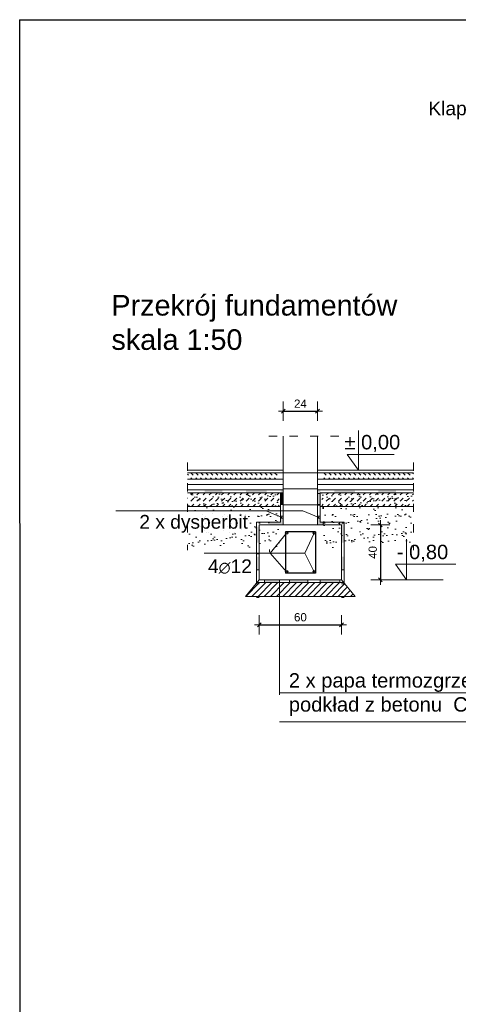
# Model space of a CAD drawing. Header units: millimetres. Extents: x 2341 to 31069, y -7915 to 10644.
# Tile 52 of 105: x 9271 to 9911, y 9209 to 10644. Entities that reach past the tile are written whole.
import ezdxf
from ezdxf import colors
from ezdxf.entities.mleader import LeaderData, LeaderLine
from ezdxf.math import Vec2, Vec3

# ---------------------------------------------------------------- set-up
doc = ezdxf.new("R2010")
doc.units = ezdxf.units.MM
doc.linetypes.add('ACAD_ISO03W100', pattern=[30, 12, -18])
for name, color, linetype, lineweight in [('Cienka', 252, 'Continuous', 9), ('Fundamenty', 204, 'Continuous', 20), ('kreskowanie', 252, 'Continuous', 5), ('niewidoczne', 252, 'ACAD_ISO03W100', 9), ('opisy', 5, 'Continuous', 5), ('Przekroj', 2, 'Continuous', 18), ('Wymiar', 7, 'Continuous', 5), ('wymiary', 6, 'Continuous', 5), ('Zbrojenie', 153, 'Continuous', 25), ('Ściany', 132, 'Continuous', 20), ('ściany nośne', 1, 'Continuous', 25)]:
    doc.layers.add(name, color=color, linetype=linetype, lineweight=lineweight)
doc.styles.get("Standard").update_dxf_attribs({"font": 'ARIAL.TTF'})
doc.linetypes.add('BATTING', pattern='A,0.00254,-2.54,[134,ltypeshp.shx,S=2.54,R=0,X=-2.54,Y=0],-5.08,[134,ltypeshp.shx,S=2.54,R=180,X=2.54,Y=0],-2.54', length=10.16254)
doc.dimstyles.new('Piotrek skala 50', dxfattribs={"dimtxt": 15, "dimasz": 0.7, "dimexe": 0.18, "dimexo": 0.06, "dimgap": 5, "dimtad": 1, "dimdec": 0, "dimrnd": 0.1, "dimdsep": 46, "dimtxsty": 'Standard', "dimblk1": 'ZNAK1', "dimblk2": 'ZNAK1', "dimsah": 1, "dimcen": 0, "dimdle": 1.25, "dimse1": 1, "dimse2": 1, "dimclrd": 8, "dimclre": 8, "dimclrt": 1, "dimadec": 0, "dimazin": 0, "dimtfac": 0.25, "dimtdec": 0, "dimtix": 1, "dimtmove": 2, "dimatfit": 3, "dimldrblk": 'ZNAK1', "dimfxl": 0, "dimtvp": 0.225, "dimtolj": 1, "dimarcsym": 0})
pattern_1 = [(135, (-9822.839, 24391.451), (-7.1842049, 4e-16), [5.08, -5.08])]
pattern_2 = [(45, (-9822.839, 24391.451), (9e-16, 8.9802561), [6.35, -6.35])]
pattern_3 = [(37.5, (3216.994, 49877.595), (-0.6400125, 19.5765295), [0, -15.4432, 0, -17.272, 0, -16.51]), (7.5, (3216.994, 49877.595), (17.980931, 28.673004), [0, -8.3312, 0, -13.9192, 0, -5.334]), (327.5, (3204.497, 49877.595), (31.639695, 0.0574874), [0, -5.08, 0, -18.288, 0, -23.876]), (317.5, (3204.497, 49877.595), (30.542258, 8.917173), [0, -2.54, 0, -11.9888, 0, -13.716])]

# ---------------------------------------------------------------- blocks, each defined once
blk = doc.blocks.new('ZNAK1')
at = {"layer": 'wymiary', "color": 8}
for p, q in [((-10, 0), (10, 0)), ((0, -20), (0, 20))]:
    blk.add_line(p, q, dxfattribs=at)
at = {"layer": 'wymiary', "color": 3}
blk.add_line((-4, -4), (4, 4), dxfattribs=at)
blk = doc.blocks.new('*D142')
at = {"layer": 'Cienka', "color": 8, "lineweight": -2}
blk.add_line((9797.1, 9906.7), (9797.1, 9828.1), dxfattribs=at)
at = {"layer": 'Defpoints', "color": 0}
for p in [(9620.5, 9907.4), (9620.5, 9827.4), (9797.1, 9827.4)]:
    blk.add_point(p, dxfattribs=at)
at = {"layer": 'Cienka', "color": 8, "linetype": 'ByBlock', "lineweight": -2, "xscale": 0.7, "yscale": 0.7, "zscale": 0.7}
for p, rotation in [((9797.1, 9907.4), 90), ((9797.1, 9827.4), 270)]:
    blk.add_blockref('ZNAK1', p, dxfattribs=dict(at, rotation=rotation))
at = {"layer": 'Cienka', "color": 1, "insert": (9786, 9867.4), "char_height": 15, "attachment_point": 5, "rotation": 90}
blk.add_mtext('\\A1;{\\A1;\\H0.8x;40}', dxfattribs=at)
blk = doc.blocks.new('*D143')
at = {"layer": 'Cienka', "color": 8, "lineweight": -2}
blk.add_line((9621.2, 9761.8), (9739.8, 9761.8), dxfattribs=at)
at = {"layer": 'Defpoints', "color": 0}
for p in [(9620.5, 9827.4), (9740.5, 9827.4), (9740.5, 9761.8)]:
    blk.add_point(p, dxfattribs=at)
at = {"layer": 'Cienka', "color": 8, "linetype": 'ByBlock', "lineweight": -2, "xscale": 0.7, "yscale": 0.7, "zscale": 0.7, "rotation": 180}
blk.add_blockref('ZNAK1', (9620.5, 9761.8), dxfattribs=at)
at = {"layer": 'Cienka', "color": 8, "linetype": 'ByBlock', "lineweight": -2, "xscale": 0.7, "yscale": 0.7, "zscale": 0.7}
blk.add_blockref('ZNAK1', (9740.5, 9761.8), dxfattribs=at)
at = {"layer": 'Cienka', "color": 1, "insert": (9680.5, 9772.9), "char_height": 15, "attachment_point": 5}
blk.add_mtext('\\A1;{\\A1;\\H0.8x;60}', dxfattribs=at)
blk = doc.blocks.new('*D144')
at = {"layer": 'Cienka', "color": 8, "lineweight": -2}
blk.add_line((9656.2, 10073.2), (9704.8, 10073.2), dxfattribs=at)
at = {"layer": 'Defpoints', "color": 0}
for p in [(9705.5, 10073.2), (9655.5, 10036.8), (9705.5, 10036.8)]:
    blk.add_point(p, dxfattribs=at)
at = {"layer": 'Cienka', "color": 8, "linetype": 'ByBlock', "lineweight": -2, "xscale": 0.7, "yscale": 0.7, "zscale": 0.7, "rotation": 180}
blk.add_blockref('ZNAK1', (9655.5, 10073.2), dxfattribs=at)
at = {"layer": 'Cienka', "color": 8, "linetype": 'ByBlock', "lineweight": -2, "xscale": 0.7, "yscale": 0.7, "zscale": 0.7}
blk.add_blockref('ZNAK1', (9705.5, 10073.2), dxfattribs=at)
at = {"layer": 'Cienka', "color": 1, "insert": (9680.5, 10084.2), "char_height": 15, "attachment_point": 5}
blk.add_mtext('\\A1;{\\H0.8x;24}', dxfattribs=at)

msp = doc.modelspace()

# ---------------------------------------------------------------- hatches: boundary and pattern name
at = {"layer": 'Cienka'}
h = msp.add_hatch(dxfattribs=at)
h.set_pattern_fill('DASH', color=256, scale=1.6, angle=45, style=0)
h.set_pattern_definition(pattern_1)
h.paths.add_polyline_path([(9515.7, 9974.4), (9515.7, 9983.4), (9649.5, 9983.4), (9649.5, 9974.4)])
h = msp.add_hatch(dxfattribs=at)
h.set_pattern_fill('DASH', color=256, scale=1.6, angle=135, style=0)
h.set_pattern_definition(pattern_1)
h.paths.add_polyline_path([(9845.3, 9974.4), (9845.3, 9983.4), (9711.5, 9983.4), (9711.5, 9974.4)])
h = msp.add_hatch(dxfattribs=at)
h.set_pattern_fill('DASH', color=256, scale=2, angle=135, style=0)
h.set_pattern_definition(pattern_2)
h.paths.add_polyline_path([(9515.7, 9934.4), (9515.7, 9954.4), (9649.5, 9954.4), (9649.5, 9934.4)])
h = msp.add_hatch(dxfattribs=at)
h.set_pattern_fill('AR-SAND', color=256, scale=0.4, angle=180, style=0)
h.set_pattern_definition(pattern_3)
h.paths.add_polyline_path([(9515.7, 9875.4), (9515.7, 9954.4), (9649.5, 9954.4), (9649.5, 9874.3)])
h = msp.add_hatch(color=256, dxfattribs=at)
h.paths.add_polyline_path([(9631.1, 9958.4), (9631.1, 9954.4), (9601.1, 9954.4), (9601.1, 9958.4)])
h.paths.add_polyline_path([(9597.6, 9958.4), (9631.1, 9958.4), (9631.1, 9954.4), (9597.6, 9954.4)])
h.paths.add_polyline_path([(9566.8, 9954.4), (9541, 9954.4), (9541.1, 9958.4), (9566.8, 9958.4)])
h.paths.add_polyline_path([(9597.6, 9958.4), (9631.1, 9958.4), (9631.1, 9954.4), (9597.6, 9954.4)])
h = msp.add_hatch(dxfattribs=at)
h.set_pattern_fill('DASH', color=256, scale=2, angle=45, style=0)
h.set_pattern_definition(pattern_2)
h.paths.add_polyline_path([(9845.3, 9934.4), (9845.3, 9954.4), (9711.5, 9954.4), (9711.5, 9934.4)])
h = msp.add_hatch(dxfattribs=at)
h.set_pattern_fill('AR-SAND', color=256, scale=0.4, style=0)
h.set_pattern_definition(pattern_3)
h.paths.add_polyline_path([(9845.3, 9875.4), (9845.3, 9954.4), (9711.5, 9954.4), (9711.5, 9874.3)])
h = msp.add_hatch(color=256, dxfattribs=at)
h.paths.add_polyline_path([(9729.9, 9958.4), (9729.9, 9954.4), (9759.9, 9954.4), (9759.9, 9958.4)])
h.paths.add_polyline_path([(9763.4, 9958.4), (9729.9, 9958.4), (9729.9, 9954.4), (9763.4, 9954.4)])
h.paths.add_polyline_path([(9794.2, 9954.4), (9820, 9954.4), (9819.9, 9958.4), (9794.2, 9958.4)])
h.paths.add_polyline_path([(9763.4, 9958.4), (9729.9, 9958.4), (9729.9, 9954.4), (9763.4, 9954.4)])
at = {"layer": 'kreskowanie'}
h = msp.add_hatch(dxfattribs=at)
h.set_pattern_fill('ANSI31', color=256, scale=2, angle=360, style=0)
h.set_pattern_definition([(45, (233.4026, -2401.8184), (-4.490128, 4.490128), [])])
h.paths.add_polyline_path([(9699.6, 9823.4), (9680.5, 9823.4), (9680.5, 9803.4), (9699.6, 9803.4)])
h.paths.add_polyline_path([(9617.2, 9823.4), (9600.5, 9803.4), (9680.5, 9803.4), (9680.5, 9823.4)])
h.paths.add_polyline_path([(9760.5, 9803.4), (9743.9, 9823.4), (9699.6, 9823.4), (9699.6, 9803.4)])
at = {"layer": 'Wymiar', "transparency": 33554687}
h = msp.add_hatch(color=0, dxfattribs=at)
h.paths.add_polyline_path([(9628, 9827.4), (9628, 9823.4), (9650, 9823.4), (9650, 9827.4)])
h.paths.add_polyline_path([(9664.5, 9827.4), (9664.5, 9823.4), (9691.3, 9823.4), (9691.3, 9827.4)])
h.paths.add_polyline_path([(9709.2, 9827.4), (9709.2, 9823.4), (9738, 9823.4), (9738, 9827.4)])
h.paths.add_polyline_path([(9740.5, 9841.4), (9744.5, 9841.4), (9744.5, 9861.4), (9740.5, 9861.4)])
h.paths.add_polyline_path([(9740.5, 9881.4), (9744.5, 9881.4), (9744.5, 9911.4), (9737.5, 9911.4), (9737.5, 9907.4), (9740.5, 9907.4)])
h.paths.add_polyline_path([(9705.5, 9907.4), (9713.5, 9907.4), (9713.5, 9911.4), (9709.5, 9911.4), (9709.5, 9920.3), (9705.5, 9920.3)])
h.paths.add_polyline_path([(9705.5, 9936.3), (9709.5, 9936.3), (9709.5, 9958.4), (9705.5, 9958.4)])
h.paths.add_polyline_path([(9705.5, 9987.4), (9705.5, 9987.4), (9705.5, 9987.4), (9705.5, 9987.4)])
h.paths.add_polyline_path([(9620.5, 9841.4), (9620.5, 9861.4), (9616.5, 9861.4), (9616.5, 9841.4)])
h.paths.add_polyline_path([(9620.5, 9905.1), (9616.5, 9905.1), (9616.5, 9881.4), (9620.5, 9881.4)])
h.paths.add_polyline_path([(9655.5, 9920.3), (9651.5, 9920.3), (9651.5, 9911.4), (9635.5, 9911.4), (9635.5, 9907.4), (9655.5, 9907.4)])
h.paths.add_polyline_path([(9655.5, 9958.4), (9651.5, 9958.4), (9651.5, 9937.2), (9655.5, 9937.2)])
msp.add_hatch(color=0, dxfattribs=at).paths.add_polyline_path([(9655.5, 9954.4), (9651.5, 9954.4), (9651.5, 9937.1), (9655.5, 9937.1)])
at = {"layer": 'Zbrojenie'}
h = msp.add_hatch(color=256, dxfattribs=at)
h.paths.add_polyline_path([(9698.9, 9895.6, -1), (9702.5, 9895.6, -1)])
h.paths.add_polyline_path([(9658.5, 9895.6, -1), (9662.1, 9895.6, -1)])
h = msp.add_hatch(color=256, dxfattribs=at)
h.paths.add_polyline_path([(9698.9, 9839.2, -1), (9702.5, 9839.2, -1)])
h.paths.add_polyline_path([(9658.5, 9839.2, -1), (9662.1, 9839.2, -1)])

# ---------------------------------------------------------------- linework, layer by layer
msp.add_line((9620.5, 9865.5), (9616.5, 9865.5))
at = {"layer": 'Cienka'}
for p, q in [((9655.5, 9987.4), (9515.7, 9987.4)), ((9655.5, 9983.4), (9515.7, 9983.4)), ((9655.5, 9974.4), (9515.7, 9974.4)), ((9641.5, 9987.4), (9651.5, 9987.4)), ((9705.5, 9987.4), (9845.3, 9987.4)), ((9705.5, 9983.4), (9845.3, 9983.4)), ((9705.5, 9974.4), (9845.3, 9974.4)), ((9515.7, 9958.4), (9655.5, 9958.4)), ((9515.7, 9954.4), (9651.5, 9954.4)), ((9651.5, 9954.4), (9651.5, 9911.4)), ((9651.5, 9954.4), (9655.5, 9954.4)), ((9845.3, 9958.4), (9705.5, 9958.4)), ((9709.5, 9953.1), (9705.5, 9953.1)), ((9709.5, 9954.4), (9709.5, 9911.4)), ((9845.3, 9954.4), (9709.5, 9954.4)), ((9651.5, 9934.4), (9515.7, 9934.4)), ((9651.5, 9937.2), (9655.5, 9937.2)), ((9651.5, 9937.1), (9655.5, 9937.1)), ((9651.5, 9937.1), (9655.5, 9937.1)), ((9709.5, 9937.1), (9705.5, 9937.1)), ((9709.5, 9937.1), (9705.5, 9937.1)), ((9709.5, 9936.3), (9705.5, 9936.3)), ((9709.5, 9934.4), (9845.3, 9934.4)), ((9651.5, 9920.3), (9655.5, 9920.3)), ((9651.5, 9917.1), (9655.5, 9917.1)), ((9709.5, 9920.3), (9705.5, 9920.3)), ((9709.5, 9917.1), (9705.5, 9917.1)), ((9616.5, 9911.4), (9616.5, 9822.6)), ((9616.5, 9911.4), (9651.5, 9911.4)), ((9709.5, 9911.4), (9744.5, 9911.4)), ((9713.5, 9907.4), (9713.5, 9911.4)), ((9737.5, 9907.4), (9737.5, 9911.4)), ((9744.5, 9911.4), (9744.5, 9822.6)), ((9635.5, 9867.8), (9635.5, 9871.8)), ((9620.5, 9841.8), (9616.5, 9841.8)), ((9740.5, 9841.8), (9744.5, 9841.8)), ((9620.5, 9827.4), (9600.5, 9803.4)), ((9620.5, 9821.8), (9616.5, 9821.8)), ((9628, 9827.4), (9628, 9823.4)), ((9650, 9827.4), (9650, 9823.4)), ((9664.5, 9827.4), (9664.5, 9823.4)), ((9664.5, 9827.4), (9664.5, 9823.4)), ((9691.3, 9827.4), (9691.3, 9823.4)), ((9709.2, 9827.4), (9709.2, 9823.4)), ((9709.2, 9827.4), (9709.2, 9823.4)), ((9738, 9827.4), (9738, 9823.4)), ((9740.5, 9827.4), (9760.5, 9803.4)), ((9740.5, 9821.8), (9744.5, 9821.8)), ((9888.7, 9827.4), (9783.1, 9827.4)), ((9600.5, 9803.4), (9760.5, 9803.4)), ((9620.5, 9801.8), (9616.5, 9801.8)), ((9740.5, 9801.8), (9744.5, 9801.8))]:
    msp.add_line(p, q, dxfattribs=at)
at = {"layer": 'Cienka', "linetype": 'BATTING', "ltscale": 0.35}
for p, q in [((9655.5, 9966.5), (9515.7, 9966.5)), ((9705.5, 9966.5), (9845.3, 9966.5))]:
    msp.add_line(p, q, dxfattribs=at)
at = {"layer": 'Fundamenty'}
for p, q in [((9620.5, 9907.4), (9620.5, 9827.4)), ((9620.5, 9907.4), (9740.5, 9907.4)), ((9740.5, 9907.4), (9740.5, 9827.4)), ((9620.5, 9827.4), (9740.5, 9827.4))]:
    msp.add_line(p, q, dxfattribs=at)
at = {"layer": 'niewidoczne'}
for p, q in [((9736.6, 10036.8), (9624.5, 10036.8)), ((9515.7, 9998.4), (9515.7, 9870.8)), ((9845.3, 9998.4), (9845.3, 9870.8))]:
    msp.add_line(p, q, dxfattribs=at)
at = {"layer": 'opisy'}
for p, q in [((9411.3, 9927.9), (9684.1, 9927.9)), ((9653.6, 9918.4), (9630.5, 9927.9)), ((9707.2, 9918.4), (9684.1, 9927.9)), ((9650, 9827.4), (9650, 9659.8)), ((10106.6, 9662.9), (9650, 9662.9)), ((10106.6, 9620.3), (9650, 9620.3))]:
    msp.add_line(p, q, dxfattribs=at)
at = {"layer": 'opisy', "color": 1}
for p, q in [((9660.3, 9895.6), (9636.3, 9866.3)), ((9700.7, 9895.6), (9686.7, 9866.3)), ((9686.7, 9866.3), (9540, 9866.3)), ((9636.3, 9866.3), (9660.3, 9838.9)), ((9686.7, 9866.3), (9700.7, 9839.2))]:
    msp.add_line(p, q, dxfattribs=at)
at = {"layer": 'Przekroj'}
msp.add_line((9617.2, 9823.4), (9743.9, 9823.4), dxfattribs=at)
at = {"layer": 'Wymiar', "color": 0}
for points in [[(9655.5, 9960.4), (9655.5, 9983.4), (9705.5, 9983.4)], [(9655.5, 9937.1), (9655.5, 9960.1), (9705.5, 9960.1)], [(9655.5, 9913.8), (9655.5, 9936.8), (9705.5, 9936.8)]]:
    msp.add_lwpolyline(points, dxfattribs=at)
at = {"layer": 'wymiary'}
for p, q in [((9765.3, 10045.3), (9765.3, 9987.4)), ((9765.3, 9987.4), (9748.9, 10010.1)), ((9748.9, 10010.1), (9817.2, 10010.1)), ((9835.4, 9886.5), (9835.4, 9827.4)), ((9835.4, 9827.4), (9819.1, 9850.1)), ((9819.1, 9850.1), (9907, 9850.1))]:
    msp.add_line(p, q, dxfattribs=at)
at = {"layer": 'Zbrojenie'}
for p, q in [((9702.5, 9897.4), (9658.5, 9897.4)), ((9658.5, 9897.4), (9658.5, 9837.4)), ((9702.5, 9897.4), (9702.5, 9837.4)), ((9702.5, 9837.4), (9658.5, 9837.4))]:
    msp.add_line(p, q, dxfattribs=at)
for centre in [(9660.3, 9895.6), (9700.7, 9895.6), (9660.3, 9839.2), (9700.7, 9839.2)]:
    msp.add_circle(centre, 1.8, dxfattribs=at)
at = {"layer": 'Ściany'}
for p, q in [((9655.5, 10036.8), (9655.5, 9907.4)), ((9705.5, 10036.8), (9705.5, 9907.4))]:
    msp.add_line(p, q, dxfattribs=at)
at = {"layer": 'ściany nośne', "color": 0}
for q in [(9271.4, 7773.8), (13371, 10643.8)]:
    msp.add_line((9271, 10643.8), q, dxfattribs=at)

# ---------------------------------------------------------------- texts
at = {"layer": 'opisy'}
for s, insert, char_height, width, attachment_point in [('\\A1;Przekrój fundamentów\\Pskala 1:50\\P{\\H1.000005x; }', (9404.9, 10242.6), 30, 444.011, 1), ('\\A1;{\\H0.66667x;2 x dysperbit\\H1.5x;\\P }', (9445.6, 9922), 30, 175.249, 1), ('\\pt62.5;{\\H0.8x;4\\H0.8x;∅\\H1.25x;12}', (9609.7, 9836.2), 25, 90.108, 9), ('\\A1;2 x papa termozgrzewalna\\Ppodkład z betonu  C8/10 gr. 10cm\\P{\\H0.99999x;\\P }', (9663.6, 9691.4), 21, 622.893, 1)]:
    msp.add_mtext(s, dxfattribs=dict(at, insert=insert, char_height=char_height, width=width, attachment_point=attachment_point))
at = {"layer": 'opisy', "char_height": 21, "attachment_point": 3}
for s, insert in [('%%P 0,00 ', (9826.1, 10038.6)), ('- 0,80', (9896.1, 9878.6))]:
    msp.add_mtext(s, dxfattribs=dict(at, insert=insert))

# ---------------------------------------------------------------- dimensions: what is measured, and where the dimension line sits
at = {"layer": 'Cienka'}
dim = msp.add_aligned_dim(p1=(9655.5, 10036.8), p2=(9705.5, 10036.8), distance=36.3, text='{\\H0.8x;24}', dimstyle='Piotrek skala 50', override={"dimtxsty": 'Standard', "dimtmove": 1, "dimldrblk": 'ZNAK1'}, dxfattribs=at)
dim.commit()
dim.dimension.update_dxf_attribs({"geometry": '*D144', "text_midpoint": (9680.5, 10084.2)})
dim = msp.add_linear_dim(base=(9797.1, 9827.4), p1=(9620.5, 9907.4), p2=(9620.5, 9827.4), angle=90, text='{\\A1;\\H0.8x;40}', dimstyle='Piotrek skala 50', override={"dimtxsty": 'Standard'}, dxfattribs=at)
dim.commit()
dim.dimension.update_dxf_attribs({"geometry": '*D142', "text_midpoint": (9786, 9867.4)})
dim = msp.add_linear_dim(base=(9740.5, 9761.8), p1=(9620.5, 9827.4), p2=(9740.5, 9827.4), text='{\\A1;\\H0.8x;60}', dimstyle='Piotrek skala 50', override={"dimtxsty": 'Standard'}, dxfattribs=at)
dim.commit()
dim.dimension.update_dxf_attribs({"geometry": '*D143', "text_midpoint": (9680.5, 9772.9)})

# ---------------------------------------------------------------- leaders
at = {"layer": 'opisy'}
ml = msp.add_multileader_mtext('Standard', dxfattribs=at)
ml.set_content('\\A1;Klapa oddymiająca 1m{\\H0.7x;\\S2^ ;} powierzchni czynnej')
ml.set_leader_properties()
ml.build(insert=Vec2(0, 0))
ml.multileader.update_dxf_attribs({"arrow_head_size": 6})
ctx = ml.context
ctx.base_point, ctx.char_height, ctx.arrow_head_size, ctx.plane_origin = Vec3(9869.7, 10518.3), 20, 6, Vec3(10487.7, 10478.1)
ctx.text_align_type = 2
notes = []
notes.append((ctx, [(0, (1, 1, 0), (10428.4, 10518.3), (-1, 0), 8, [(0, [(10499.6, 10445.8)], 0, [])])]))
ctx.mtext.insert, ctx.mtext.alignment, ctx.mtext.flow_direction = Vec3(10418.4, 10531.3), 3, 5
for ctx, leaders in notes:
    for number, flags, end, landing, length, lines in leaders:
        leader = LeaderData()
        leader.index, (leader.has_last_leader_line, leader.has_dogleg_vector, leader.attachment_direction) = number, flags
        leader.last_leader_point, leader.dogleg_vector, leader.dogleg_length = Vec3(end), Vec3(landing), length
        for number, points, colour, breaks in lines:
            line = LeaderLine()
            line.index, line.vertices, line.color, line.breaks = number, Vec3.list(points), colors.encode_raw_color(colour), breaks
            leader.lines.append(line)
        ctx.leaders.append(leader)

doc.saveas('drawing.dxf')
